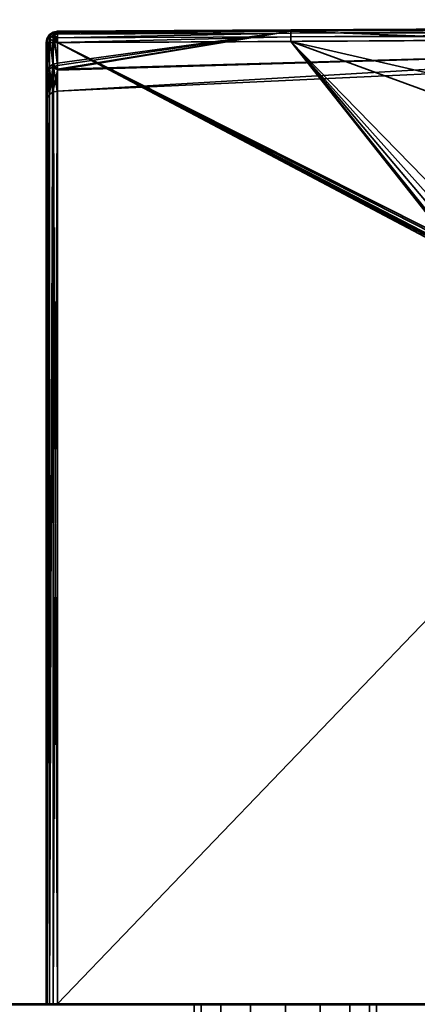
# Model space of a CAD drawing. Header units: millimetres. Extents: x -309 to 8059, y -96 to 57.
# Tile 25 of 99: x 1184 to 1202, y 11 to 54. Entities that reach past the tile are written whole.
import ezdxf

# ---------------------------------------------------------------- set-up
doc = ezdxf.new("R2010")
doc.units = ezdxf.units.MM
doc.layers.add('151', color=7, linetype='Continuous', true_color=0xffffff)

# ---------------------------------------------------------------- blocks, each defined once
blk = doc.blocks.new('UG_SURFACE_023')
at = {"layer": '151', "color": 251, "linetype": 'Continuous', "lineweight": 35}
for points in [[(1171, 11, 1000), (1221, 11, 1000), (1221, 10.962, 999.809), (1171, 10.962, 999.809)], [(1221, 11, 1050), (1171, 11, 1050), (1171, 10.962, 1050.191), (1221, 10.962, 1050.191)], [(1171, 11, 1000), (1171, 11, 1050), (1192, 11, 1032), (1192, 11, 1018)], [(1221, 11, 1000), (1171, 11, 1000), (1196, 11, 1014), (1197.531, 11, 1014.305)], [(1171, 11, 1000), (1193.172, 11, 1015.172), (1194.469, 11, 1014.305)], [(1171, 11, 1050), (1192.304, 11, 1033.531), (1192, 11, 1032)], [(1194.469, 11, 1014.305), (1196, 11, 1014), (1171, 11, 1000)], [(1192, 11, 1018), (1192.304, 11, 1016.469), (1171, 11, 1000)], [(1171, 11, 1050), (1193.172, 11, 1034.828), (1192.304, 11, 1033.531)], [(1192.304, 11, 1016.469), (1193.172, 11, 1015.172), (1171, 11, 1000)], [(1171, 11, 1050), (1221, 11, 1050), (1196, 11, 1036), (1194.469, 11, 1035.696)], [(1194.469, 11, 1035.696), (1193.172, 11, 1034.828), (1171, 11, 1050)], [(1192, 10, 1032), (1192, 11, 1032), (1192.304, 11, 1033.531), (1192.304, 10, 1033.531)], [(1192.304, 10, 1016.469), (1192.304, 11, 1016.469), (1192, 11, 1018), (1192, 10, 1018)], [(1192, 10, 1018), (1192, 11, 1018), (1192, 11, 1032), (1192, 10, 1032)], [(1192.304, 10, 1033.531), (1192.304, 11, 1033.531), (1193.172, 11, 1034.828), (1193.172, 10, 1034.828)], [(1193.172, 10, 1015.172), (1193.172, 11, 1015.172), (1192.304, 11, 1016.469), (1192.304, 10, 1016.469)], [(1193.172, 10, 1034.828), (1193.172, 11, 1034.828), (1194.469, 11, 1035.696), (1194.469, 10, 1035.696)], [(1194.469, 10, 1014.305), (1194.469, 11, 1014.305), (1193.172, 11, 1015.172), (1193.172, 10, 1015.172)], [(1194.469, 10, 1035.696), (1194.469, 11, 1035.696), (1196, 11, 1036), (1196, 10, 1036)], [(1196, 10, 1014), (1196, 11, 1014), (1194.469, 11, 1014.305), (1194.469, 10, 1014.305)], [(1197.531, 11, 1035.696), (1196, 11, 1036), (1221, 11, 1050)], [(1196, 10, 1036), (1196, 11, 1036), (1197.531, 11, 1035.696), (1197.531, 10, 1035.696)], [(1197.531, 10, 1014.305), (1197.531, 11, 1014.305), (1196, 11, 1014), (1196, 10, 1014)], [(1221, 11, 1050), (1198.828, 11, 1034.828), (1197.531, 11, 1035.696)], [(1197.531, 11, 1014.305), (1198.828, 11, 1015.172), (1221, 11, 1000)], [(1197.531, 10, 1035.696), (1197.531, 11, 1035.696), (1198.828, 11, 1034.828), (1198.828, 10, 1034.828)], [(1198.828, 10, 1015.172), (1198.828, 11, 1015.172), (1197.531, 11, 1014.305), (1197.531, 10, 1014.305)], [(1221, 11, 1000), (1198.828, 11, 1015.172), (1199.695, 11, 1016.469)], [(1199.695, 11, 1033.531), (1198.828, 11, 1034.828), (1221, 11, 1050)], [(1198.828, 10, 1034.828), (1198.828, 11, 1034.828), (1199.695, 11, 1033.531), (1199.695, 10, 1033.531)], [(1199.695, 10, 1016.469), (1199.695, 11, 1016.469), (1198.828, 11, 1015.172), (1198.828, 10, 1015.172)], [(1221, 11, 1000), (1199.695, 11, 1016.469), (1200, 11, 1018)], [(1200, 11, 1032), (1199.695, 11, 1033.531), (1221, 11, 1050)], [(1199.695, 10, 1033.531), (1199.695, 11, 1033.531), (1200, 11, 1032), (1200, 10, 1032)], [(1200, 10, 1018), (1200, 11, 1018), (1199.695, 11, 1016.469), (1199.695, 10, 1016.469)], [(1221, 11, 1050), (1221, 11, 1000), (1200, 11, 1018), (1200, 11, 1032)], [(1200, 10, 1032), (1200, 11, 1032), (1200, 11, 1018), (1200, 10, 1018)]]:
    blk.add_3dface(points, dxfattribs=at)
blk = doc.blocks.new('UG_SURFACE_024')
at = {"layer": '151', "color": 251, "linetype": 'Continuous', "lineweight": 35}
for points in [[(1217.055, 53.789, 1114.372), (1196.24, 53.697, 1114.481), (1248.499, 53.976, 1114.655)], [(1248.499, 53.904, 1114.794), (1248.499, 53.976, 1114.655), (1196.24, 53.697, 1114.481)], [(1248.499, 53.976, 1093.346), (1196.24, 53.697, 1093.519), (1217.055, 53.789, 1093.628)], [(1196.241, 53.664, 1093.322), (1196.24, 53.697, 1093.519), (1248.499, 53.976, 1093.346)], [(1248.499, 53.976, 1093.346), (1248.499, 53.904, 1093.206), (1196.241, 53.664, 1093.322)], [(1185.646, 53.458, 1114.333), (1185.808, 53.553, 1114.282), (1185.804, 52.101, 1110.924)], [(1185.804, 52.199, 1096.792), (1185.808, 53.553, 1093.718), (1185.646, 53.458, 1093.667)], [(1185.808, 53.553, 1114.282), (1185.646, 53.458, 1114.333), (1185.647, 53.498, 1114.455)], [(1185.647, 53.498, 1093.544), (1185.646, 53.458, 1093.667), (1185.808, 53.553, 1093.718)], [(1185.647, 53.498, 1114.455), (1185.808, 53.606, 1114.455), (1185.808, 53.553, 1114.282)], [(1185.664, 53.481, 1114.66), (1185.818, 53.583, 1114.66), (1185.808, 53.606, 1114.455), (1185.647, 53.498, 1114.455)], [(1185.808, 53.553, 1093.718), (1185.808, 53.606, 1093.544), (1185.647, 53.498, 1093.544)], [(1185.647, 53.498, 1093.544), (1185.808, 53.606, 1093.544), (1185.818, 53.583, 1093.34), (1185.664, 53.481, 1093.34)], [(1185.739, 53.407, 1114.837), (1185.858, 53.487, 1114.837), (1185.818, 53.583, 1114.66), (1185.664, 53.481, 1114.66)], [(1185.664, 53.481, 1093.34), (1185.818, 53.583, 1093.34), (1185.858, 53.487, 1093.163), (1185.739, 53.407, 1093.163)], [(1185.804, 52.101, 1110.924), (1185.808, 53.553, 1114.282), (1185.828, 53.557, 1114.28)], [(1185.828, 53.557, 1093.72), (1185.804, 52.199, 1096.792), (1185.993, 52.236, 1096.805)], [(1185.828, 53.557, 1093.72), (1185.808, 53.553, 1093.718), (1185.804, 52.199, 1096.792)], [(1185.993, 52.139, 1110.911), (1185.804, 52.101, 1110.924), (1185.828, 53.557, 1114.28)], [(1185.998, 53.645, 1114.46), (1185.808, 53.606, 1114.455), (1185.818, 53.583, 1114.66)], [(1185.998, 53.645, 1114.46), (1185.998, 53.643, 1114.456), (1185.808, 53.606, 1114.455)], [(1185.808, 53.606, 1093.544), (1185.998, 53.643, 1093.544), (1185.998, 53.645, 1093.54)], [(1185.818, 53.583, 1093.34), (1185.808, 53.606, 1093.544), (1185.998, 53.645, 1093.54)], [(1185.828, 53.557, 1114.28), (1185.808, 53.606, 1114.455), (1185.998, 53.643, 1114.456)], [(1185.998, 53.643, 1093.544), (1185.808, 53.606, 1093.544), (1185.828, 53.557, 1093.72)], [(1185.808, 53.606, 1114.455), (1185.828, 53.557, 1114.28), (1185.808, 53.553, 1114.282)], [(1185.808, 53.553, 1093.718), (1185.828, 53.557, 1093.72), (1185.808, 53.606, 1093.544)], [(1185.818, 53.583, 1114.66), (1185.998, 53.619, 1114.664), (1185.998, 53.645, 1114.46)], [(1185.998, 53.645, 1093.54), (1185.998, 53.619, 1093.336), (1185.818, 53.583, 1093.34)], [(1185.998, 53.619, 1114.664), (1185.818, 53.583, 1114.66), (1185.858, 53.487, 1114.837)], [(1185.858, 53.487, 1093.163), (1185.818, 53.583, 1093.34), (1185.998, 53.619, 1093.336)], [(1185.998, 53.643, 1114.456), (1185.998, 53.587, 1114.264), (1185.828, 53.557, 1114.28)], [(1185.828, 53.557, 1093.72), (1185.998, 53.587, 1093.736), (1185.998, 53.643, 1093.544)], [(1185.828, 53.557, 1114.28), (1185.998, 53.587, 1114.264), (1185.993, 52.139, 1110.911)], [(1185.993, 52.236, 1096.805), (1185.998, 53.587, 1093.736), (1185.828, 53.557, 1093.72)], [(1185.858, 53.487, 1114.837), (1185.999, 53.514, 1114.839), (1185.998, 53.619, 1114.664)], [(1185.998, 53.619, 1093.336), (1185.999, 53.514, 1093.161), (1185.858, 53.487, 1093.163)], [(1196.241, 53.649, 1093.713), (1185.992, 51.979, 1098.318), (1217.232, 52.855, 1098.436)], [(1217.232, 52.855, 1109.564), (1185.992, 51.94, 1109.69), (1196.241, 53.649, 1114.287)], [(1196.241, 53.649, 1114.287), (1185.992, 51.94, 1109.69), (1185.993, 52.139, 1110.911)], [(1185.993, 52.236, 1096.805), (1185.992, 51.979, 1098.318), (1196.241, 53.649, 1093.713)], [(1196.241, 53.649, 1093.713), (1185.998, 53.587, 1093.736), (1185.993, 52.236, 1096.805)], [(1185.993, 52.139, 1110.911), (1185.998, 53.587, 1114.264), (1196.241, 53.649, 1114.287)], [(1185.998, 53.643, 1114.456), (1196.24, 53.697, 1114.481), (1196.241, 53.649, 1114.287)], [(1185.998, 53.619, 1114.664), (1196.241, 53.664, 1114.678), (1196.24, 53.697, 1114.481)], [(1196.24, 53.697, 1114.481), (1185.998, 53.645, 1114.46), (1185.998, 53.619, 1114.664)], [(1185.998, 53.643, 1114.456), (1185.998, 53.645, 1114.46), (1196.24, 53.697, 1114.481)], [(1185.998, 53.619, 1093.336), (1185.998, 53.645, 1093.54), (1196.24, 53.697, 1093.519)], [(1196.24, 53.697, 1093.519), (1185.998, 53.645, 1093.54), (1185.998, 53.643, 1093.544)], [(1185.998, 53.643, 1093.544), (1196.241, 53.649, 1093.713), (1196.24, 53.697, 1093.519)], [(1196.24, 53.697, 1093.519), (1196.241, 53.664, 1093.322), (1185.998, 53.619, 1093.336)], [(1196.241, 53.664, 1114.678), (1185.998, 53.619, 1114.664), (1185.999, 53.514, 1114.839)], [(1185.999, 53.514, 1093.161), (1185.998, 53.619, 1093.336), (1196.241, 53.664, 1093.322)], [(1196.241, 53.649, 1114.287), (1185.998, 53.587, 1114.264), (1185.998, 53.643, 1114.456)], [(1185.998, 53.643, 1093.544), (1185.998, 53.587, 1093.736), (1196.241, 53.649, 1093.713)], [(1185.999, 53.514, 1114.839), (1196.241, 53.557, 1114.847), (1196.241, 53.664, 1114.678)], [(1196.241, 53.664, 1093.322), (1196.241, 53.557, 1093.153), (1185.999, 53.514, 1093.161)], [(1185.999, 53.348, 1114.957), (1196.242, 53.393, 1114.96), (1196.241, 53.557, 1114.847)], [(1196.241, 53.557, 1114.847), (1185.999, 53.514, 1114.839), (1185.999, 53.348, 1114.957)], [(1185.999, 53.348, 1093.043), (1196.241, 53.557, 1093.153), (1196.242, 53.393, 1093.04)], [(1185.999, 53.348, 1093.043), (1185.999, 53.514, 1093.161), (1196.241, 53.557, 1093.153)], [(1196.24, 53.697, 1114.481), (1196.241, 53.664, 1114.678), (1248.499, 53.904, 1114.794)], [(1217.055, 53.789, 1114.372), (1196.241, 53.649, 1114.287), (1196.24, 53.697, 1114.481)], [(1196.24, 53.697, 1093.519), (1196.241, 53.649, 1093.713), (1217.055, 53.789, 1093.628)], [(1248.499, 53.794, 1114.905), (1248.499, 53.904, 1114.794), (1196.241, 53.664, 1114.678)], [(1248.499, 53.904, 1093.206), (1248.499, 53.794, 1093.096), (1196.241, 53.557, 1093.153)], [(1196.241, 53.557, 1093.153), (1196.241, 53.664, 1093.322), (1248.499, 53.904, 1093.206)], [(1248.5, 53.654, 1114.976), (1248.499, 53.794, 1114.905), (1196.241, 53.557, 1114.847)], [(1196.241, 53.664, 1114.678), (1196.241, 53.557, 1114.847), (1248.499, 53.794, 1114.905)], [(1196.242, 53.393, 1093.04), (1196.241, 53.557, 1093.153), (1248.499, 53.794, 1093.096)], [(1217.232, 52.855, 1098.436), (1217.055, 53.789, 1093.628), (1196.241, 53.649, 1093.713)], [(1196.241, 53.649, 1114.287), (1217.055, 53.789, 1114.372), (1217.232, 52.855, 1109.564)], [(1196.241, 53.557, 1114.847), (1196.242, 53.393, 1114.96), (1248.5, 53.654, 1114.976)], [(1248.499, 53.794, 1093.096), (1248.5, 53.654, 1093.024), (1196.242, 53.393, 1093.04)], [(1248.5, 53.5, 1115), (1248.5, 53.654, 1114.976), (1196.242, 53.393, 1114.96)], [(1196.242, 53.393, 1093.04), (1248.5, 53.654, 1093.024), (1248.5, 53.5, 1093)], [(1185.562, 53.327, 1114.66), (1185.519, 53.229, 1114.455), (1185.5, 53.146, 1114.5)], [(1185.5, 53.146, 1114.5), (1185.526, 53.146, 1114.66), (1185.562, 53.327, 1114.66)], [(1185.562, 53.327, 1093.34), (1185.526, 53.146, 1093.34), (1185.5, 53.146, 1093.5)], [(1185.5, 53.146, 1093.5), (1185.519, 53.229, 1093.544), (1185.562, 53.327, 1093.34)], [(1185.5, 51.665, 1111.07), (1185.5, 53.146, 1114.5), (1185.519, 53.229, 1114.455)], [(1185.519, 53.229, 1093.544), (1185.5, 51.765, 1096.64), (1185.537, 51.944, 1096.702)], [(1185.519, 53.229, 1093.544), (1185.5, 53.146, 1093.5), (1185.5, 51.765, 1096.64)], [(1185.537, 51.845, 1111.01), (1185.5, 51.665, 1111.07), (1185.519, 53.229, 1114.455)], [(1185.5, 11, 1114.5), (1185.5, 53.146, 1114.5), (1185.5, 51.665, 1111.07)], [(1185.5, 51.765, 1096.64), (1185.5, 53.146, 1093.5), (1185.5, 11, 1093.5)], [(1185.5, 11, 1114.5), (1185.538, 11, 1114.691), (1185.526, 53.146, 1114.66)], [(1185.526, 53.146, 1114.66), (1185.5, 53.146, 1114.5), (1185.5, 11, 1114.5)], [(1185.5, 11, 1093.5), (1185.5, 53.146, 1093.5), (1185.526, 53.146, 1093.34)], [(1185.526, 53.146, 1093.34), (1185.538, 11, 1093.309), (1185.5, 11, 1093.5)], [(1185.562, 53.327, 1114.66), (1185.54, 53.337, 1114.455), (1185.519, 53.229, 1114.455)], [(1185.538, 53.315, 1114.41), (1185.519, 53.229, 1114.455), (1185.54, 53.337, 1114.455)], [(1185.54, 53.337, 1093.544), (1185.519, 53.229, 1093.544), (1185.538, 53.315, 1093.59)], [(1185.519, 53.229, 1093.544), (1185.54, 53.337, 1093.544), (1185.562, 53.327, 1093.34)], [(1185.519, 53.229, 1114.455), (1185.538, 53.315, 1114.41), (1185.537, 51.845, 1111.01)], [(1185.537, 51.944, 1096.702), (1185.538, 53.315, 1093.59), (1185.519, 53.229, 1093.544)], [(1185.562, 53.327, 1114.66), (1185.526, 53.146, 1114.66), (1185.543, 53.146, 1114.688)], [(1185.543, 53.146, 1093.312), (1185.526, 53.146, 1093.34), (1185.562, 53.327, 1093.34)], [(1185.538, 11, 1114.691), (1185.543, 53.146, 1114.688), (1185.526, 53.146, 1114.66)], [(1185.526, 53.146, 1093.34), (1185.543, 53.146, 1093.312), (1185.538, 11, 1093.309)], [(1185.537, 51.845, 1111.01), (1185.538, 53.315, 1114.41), (1185.55, 53.331, 1114.401)], [(1185.55, 53.331, 1093.599), (1185.537, 51.944, 1096.702), (1185.644, 52.096, 1096.756)], [(1185.55, 53.331, 1093.599), (1185.538, 53.315, 1093.59), (1185.537, 51.944, 1096.702)], [(1185.644, 51.998, 1110.959), (1185.537, 51.845, 1111.01), (1185.55, 53.331, 1114.401)], [(1185.54, 53.337, 1114.455), (1185.55, 53.331, 1114.401), (1185.538, 53.315, 1114.41)], [(1185.538, 53.315, 1093.59), (1185.55, 53.331, 1093.599), (1185.54, 53.337, 1093.544)], [(1185.631, 53.146, 1114.837), (1185.538, 11, 1114.691), (1185.646, 11, 1114.854)], [(1185.631, 53.146, 1114.837), (1185.543, 53.146, 1114.688), (1185.538, 11, 1114.691)], [(1185.538, 11, 1093.309), (1185.543, 53.146, 1093.312), (1185.631, 53.146, 1093.163)], [(1185.631, 53.146, 1093.163), (1185.646, 11, 1093.146), (1185.538, 11, 1093.309)], [(1185.55, 53.331, 1114.401), (1185.54, 53.337, 1114.455), (1185.647, 53.498, 1114.455)], [(1185.562, 53.327, 1114.66), (1185.664, 53.481, 1114.66), (1185.647, 53.498, 1114.455), (1185.54, 53.337, 1114.455)], [(1185.647, 53.498, 1093.544), (1185.54, 53.337, 1093.544), (1185.55, 53.331, 1093.599)], [(1185.54, 53.337, 1093.544), (1185.647, 53.498, 1093.544), (1185.664, 53.481, 1093.34), (1185.562, 53.327, 1093.34)], [(1185.543, 53.146, 1114.688), (1185.631, 53.146, 1114.837), (1185.659, 53.287, 1114.837), (1185.562, 53.327, 1114.66)], [(1185.562, 53.327, 1093.34), (1185.659, 53.287, 1093.163), (1185.631, 53.146, 1093.163), (1185.543, 53.146, 1093.312)], [(1185.647, 53.498, 1114.455), (1185.646, 53.458, 1114.333), (1185.55, 53.331, 1114.401)], [(1185.55, 53.331, 1093.599), (1185.646, 53.458, 1093.667), (1185.647, 53.498, 1093.544)], [(1185.55, 53.331, 1114.401), (1185.646, 53.458, 1114.333), (1185.644, 51.998, 1110.959)], [(1185.644, 52.096, 1096.756), (1185.646, 53.458, 1093.667), (1185.55, 53.331, 1093.599)], [(1185.659, 53.287, 1114.837), (1185.739, 53.407, 1114.837), (1185.664, 53.481, 1114.66), (1185.562, 53.327, 1114.66)], [(1185.562, 53.327, 1093.34), (1185.664, 53.481, 1093.34), (1185.739, 53.407, 1093.163), (1185.659, 53.287, 1093.163)], [(1185.659, 53.287, 1114.837), (1185.631, 53.146, 1114.837), (1185.649, 53.146, 1114.85)], [(1185.649, 53.146, 1093.15), (1185.631, 53.146, 1093.163), (1185.659, 53.287, 1093.163)], [(1185.646, 11, 1114.854), (1185.649, 53.146, 1114.85), (1185.631, 53.146, 1114.837)], [(1185.631, 53.146, 1093.163), (1185.649, 53.146, 1093.15), (1185.646, 11, 1093.146)], [(1185.646, 53.458, 1093.667), (1185.644, 52.096, 1096.756), (1185.804, 52.199, 1096.792)], [(1185.804, 52.101, 1110.924), (1185.644, 51.998, 1110.959), (1185.646, 53.458, 1114.333)], [(1185.798, 53.146, 1114.958), (1185.646, 11, 1114.854), (1185.809, 11, 1114.962)], [(1185.798, 53.146, 1114.958), (1185.649, 53.146, 1114.85), (1185.646, 11, 1114.854)], [(1185.646, 11, 1093.146), (1185.649, 53.146, 1093.15), (1185.798, 53.146, 1093.042)], [(1185.798, 53.146, 1093.042), (1185.809, 11, 1093.038), (1185.646, 11, 1093.146)], [(1185.649, 53.146, 1114.85), (1185.798, 53.146, 1114.958), (1185.814, 53.223, 1114.958), (1185.659, 53.287, 1114.837)], [(1185.659, 53.287, 1093.163), (1185.814, 53.223, 1093.042), (1185.798, 53.146, 1093.042), (1185.649, 53.146, 1093.15)], [(1185.814, 53.223, 1114.958), (1185.857, 53.289, 1114.958), (1185.739, 53.407, 1114.837), (1185.659, 53.287, 1114.837)], [(1185.659, 53.287, 1093.163), (1185.739, 53.407, 1093.163), (1185.857, 53.289, 1093.042), (1185.814, 53.223, 1093.042)], [(1185.857, 53.289, 1114.958), (1185.922, 53.332, 1114.958), (1185.858, 53.487, 1114.837), (1185.739, 53.407, 1114.837)], [(1185.739, 53.407, 1093.163), (1185.858, 53.487, 1093.163), (1185.922, 53.332, 1093.042), (1185.857, 53.289, 1093.042)], [(1185.814, 53.223, 1114.958), (1185.798, 53.146, 1114.958), (1185.809, 53.146, 1114.96)], [(1185.809, 53.146, 1093.04), (1185.798, 53.146, 1093.042), (1185.814, 53.223, 1093.042)], [(1185.809, 11, 1114.962), (1185.809, 53.146, 1114.96), (1185.798, 53.146, 1114.958)], [(1185.798, 53.146, 1093.042), (1185.809, 53.146, 1093.04), (1185.809, 11, 1093.038)], [(1185.809, 53.146, 1114.96), (1186, 53.146, 1115), (1185.814, 53.223, 1114.958)], [(1185.814, 53.223, 1093.042), (1186, 53.146, 1093), (1185.809, 53.146, 1093.04)], [(1186, 11, 1115), (1186, 53.146, 1115), (1185.809, 53.146, 1114.96)], [(1185.809, 53.146, 1114.96), (1185.809, 11, 1114.962), (1186, 11, 1115)], [(1185.809, 11, 1093.038), (1185.809, 53.146, 1093.04), (1186, 53.146, 1093)], [(1186, 53.146, 1093), (1186, 11, 1093), (1185.809, 11, 1093.038)], [(1186, 53.146, 1115), (1185.857, 53.289, 1114.958), (1185.814, 53.223, 1114.958)], [(1185.814, 53.223, 1093.042), (1185.857, 53.289, 1093.042), (1186, 53.146, 1093)], [(1186, 53.146, 1115), (1185.922, 53.332, 1114.958), (1185.857, 53.289, 1114.958)], [(1185.857, 53.289, 1093.042), (1185.922, 53.332, 1093.042), (1186, 53.146, 1093)], [(1185.999, 53.348, 1114.957), (1185.999, 53.514, 1114.839), (1185.858, 53.487, 1114.837)], [(1185.858, 53.487, 1093.163), (1185.999, 53.514, 1093.161), (1185.999, 53.348, 1093.043)], [(1185.858, 53.487, 1114.837), (1185.922, 53.332, 1114.958), (1185.999, 53.348, 1114.957)], [(1185.999, 53.348, 1093.043), (1185.922, 53.332, 1093.042), (1185.858, 53.487, 1093.163)], [(1185.999, 53.347, 1114.958), (1185.999, 53.348, 1114.957), (1185.922, 53.332, 1114.958)], [(1185.922, 53.332, 1093.042), (1185.999, 53.348, 1093.043), (1185.999, 53.347, 1093.042)], [(1185.922, 53.332, 1114.958), (1186, 53.146, 1115), (1185.999, 53.347, 1114.958)], [(1185.999, 53.347, 1093.042), (1186, 53.146, 1093), (1185.922, 53.332, 1093.042)], [(1196.242, 53.393, 1114.96), (1185.999, 53.347, 1114.958), (1186, 53.146, 1115)], [(1185.999, 53.348, 1114.957), (1185.999, 53.347, 1114.958), (1196.242, 53.393, 1114.96)], [(1186, 53.146, 1093), (1185.999, 53.347, 1093.042), (1196.242, 53.393, 1093.04)], [(1196.242, 53.393, 1093.04), (1185.999, 53.347, 1093.042), (1185.999, 53.348, 1093.043)], [(1186, 53.146, 1115), (1196.243, 53.197, 1115), (1196.242, 53.393, 1114.96)], [(1196.242, 53.393, 1093.04), (1196.243, 53.197, 1093), (1186, 53.146, 1093)], [(1196.243, 53.197, 1115), (1186, 53.146, 1115), (1202.506, 44.859, 1115), (1202.756, 45.082, 1115)], [(1202.688, 45.034, 1093), (1202.455, 44.787, 1093), (1186, 53.146, 1093), (1196.243, 53.197, 1093)], [(1202.316, 27.953, 1115), (1202.364, 44.489, 1115), (1186, 53.146, 1115), (1186, 11, 1115)], [(1202.364, 44.489, 1115), (1202.372, 44.58, 1115), (1186, 53.146, 1115)], [(1202.372, 44.58, 1115), (1202.396, 44.667, 1115), (1186, 53.146, 1115)], [(1202.396, 44.667, 1115), (1202.506, 44.859, 1115), (1186, 53.146, 1115)], [(1186, 11, 1093), (1186, 53.146, 1093), (1202.364, 44.489, 1093), (1202.316, 27.953, 1093)], [(1186, 53.146, 1093), (1202.379, 44.612, 1093), (1202.364, 44.489, 1093)], [(1186, 53.146, 1093), (1202.455, 44.787, 1093), (1202.379, 44.612, 1093)], [(1196.242, 53.393, 1114.96), (1196.243, 53.197, 1115), (1248.5, 53.5, 1115)], [(1248.5, 53.5, 1093), (1196.243, 53.197, 1093), (1196.242, 53.393, 1093.04)], [(1223.82, 46.841, 1115), (1256.99, 48.233, 1115), (1248.5, 53.5, 1115), (1196.243, 53.197, 1115)], [(1196.243, 53.197, 1093), (1248.5, 53.5, 1093), (1248.475, 48.234, 1093), (1215.334, 46.219, 1093)], [(1196.243, 53.197, 1115), (1203.828, 45.411, 1115), (1223.82, 46.841, 1115)], [(1196.243, 53.197, 1115), (1203.286, 45.318, 1115), (1203.828, 45.411, 1115)], [(1196.243, 53.197, 1115), (1202.756, 45.082, 1115), (1203.286, 45.318, 1115)], [(1196.243, 53.197, 1093), (1202.979, 45.205, 1093), (1202.688, 45.034, 1093)], [(1215.334, 46.219, 1093), (1203.828, 45.411, 1093), (1196.243, 53.197, 1093)], [(1203.828, 45.411, 1093), (1202.979, 45.205, 1093), (1196.243, 53.197, 1093)], [(1185.988, 51.011, 1104), (1217.301, 52.475, 1104), (1217.232, 52.855, 1098.436)], [(1185.988, 51.011, 1104), (1185.992, 51.94, 1109.69), (1217.232, 52.855, 1109.564)], [(1217.232, 52.855, 1109.564), (1217.301, 52.475, 1104), (1185.988, 51.011, 1104)], [(1217.232, 52.855, 1098.436), (1185.992, 51.979, 1098.318), (1185.988, 51.011, 1104)], [(1185.992, 51.979, 1098.318), (1185.993, 52.236, 1096.805), (1185.804, 52.199, 1096.792)], [(1217.301, 52.475, 1104), (1185.988, 51.011, 1104), (1185.988, 51.011, 1104)], [(1185.537, 50.7, 1104), (1185.537, 51.944, 1096.702), (1185.5, 51.765, 1096.64)], [(1185.5, 51.665, 1111.07), (1185.537, 51.845, 1111.01), (1185.537, 50.7, 1104)], [(1185.537, 50.7, 1104), (1185.642, 50.861, 1104), (1185.644, 52.096, 1096.756)], [(1185.644, 52.096, 1096.756), (1185.537, 51.944, 1096.702), (1185.537, 50.7, 1104)], [(1185.537, 51.845, 1111.01), (1185.644, 51.998, 1110.959), (1185.642, 50.861, 1104)], [(1185.642, 50.861, 1104), (1185.537, 50.7, 1104), (1185.537, 51.845, 1111.01)], [(1185.642, 50.861, 1104), (1185.8, 50.97, 1104), (1185.804, 52.199, 1096.792)], [(1185.804, 52.199, 1096.792), (1185.644, 52.096, 1096.756), (1185.642, 50.861, 1104)], [(1185.8, 50.97, 1104), (1185.642, 50.861, 1104), (1185.644, 51.998, 1110.959)], [(1185.644, 51.998, 1110.959), (1185.804, 52.101, 1110.924), (1185.8, 50.97, 1104)], [(1185.8, 50.97, 1104), (1185.804, 52.101, 1110.924), (1185.992, 51.94, 1109.69)], [(1185.992, 51.94, 1109.69), (1185.988, 51.011, 1104), (1185.8, 50.97, 1104)], [(1185.804, 52.199, 1096.792), (1185.988, 51.011, 1104), (1185.992, 51.979, 1098.318)], [(1185.804, 52.101, 1110.924), (1185.993, 52.139, 1110.911), (1185.992, 51.94, 1109.69)], [(1185.5, 11, 1093.5), (1185.5, 50.511, 1104), (1185.5, 51.765, 1096.64)], [(1185.5, 51.765, 1096.64), (1185.5, 50.511, 1104), (1185.537, 50.7, 1104)], [(1185.5, 51.665, 1111.07), (1185.5, 50.511, 1104), (1185.5, 11, 1093.5), (1185.5, 11, 1114.5)], [(1185.537, 50.7, 1104), (1185.5, 50.511, 1104), (1185.5, 51.665, 1111.07)], [(1186, 11, 1115), (1202.256, 11, 1115), (1202.316, 27.953, 1115)], [(1202.316, 27.953, 1093), (1202.256, 11, 1093), (1186, 11, 1093)], [(1221, 11, 1129), (1171, 11, 1129), (1171, 10.962, 1129.191), (1221, 10.962, 1129.191)], [(1171, 11, 1079), (1221, 11, 1079), (1221, 10.962, 1078.809), (1171, 10.962, 1078.809)], [(1221, 11, 1079), (1171, 11, 1079), (1186, 11, 1093), (1202.256, 11, 1093)], [(1171, 11, 1079), (1185.809, 11, 1093.038), (1186, 11, 1093)], [(1171, 11, 1079), (1185.538, 11, 1093.309), (1185.646, 11, 1093.146)], [(1171, 11, 1079), (1171, 11, 1129), (1185.5, 11, 1114.5), (1185.5, 11, 1093.5)], [(1185.646, 11, 1093.146), (1185.809, 11, 1093.038), (1171, 11, 1079)], [(1171, 11, 1129), (1185.538, 11, 1114.691), (1185.5, 11, 1114.5)], [(1185.5, 11, 1093.5), (1185.538, 11, 1093.309), (1171, 11, 1079)], [(1171, 11, 1129), (1185.809, 11, 1114.962), (1185.646, 11, 1114.854)], [(1185.646, 11, 1114.854), (1185.538, 11, 1114.691), (1171, 11, 1129)], [(1171, 11, 1129), (1221, 11, 1129), (1202.256, 11, 1115), (1186, 11, 1115)], [(1186, 11, 1115), (1185.809, 11, 1114.962), (1171, 11, 1129)]]:
    blk.add_3dface(points, dxfattribs=at)

msp = doc.modelspace()

# ---------------------------------------------------------------- linework, layer by layer
at = {"layer": '151', "color": 251, "linetype": 'Continuous', "lineweight": 35}
for p, q in [((1185.5, 11, 1114.5), (1185.5, 53.146, 1114.5)), ((1185.5, 53.146, 1093.5), (1185.5, 11, 1093.5)), ((1186, 11, 1093), (1186, 53.146, 1093)), ((1186, 53.146, 1115), (1186, 11, 1115)), ((1221, 11, 1079), (1171, 11, 1079)), ((1171, 11, 1129), (1221, 11, 1129)), ((1221, 11, 1000), (1171, 11, 1000)), ((1171, 11, 1050), (1221, 11, 1050)), ((1185.5, 11, 1114.5), (1185.5, 11, 1093.5)), ((1186, 11, 1115), (1202.256, 11, 1115)), ((1186, 11, 1093), (1202.256, 11, 1093)), ((1192, 11, 1018), (1192, 10, 1018)), ((1192, 11, 1032), (1192, 10, 1032)), ((1192, 11, 1018), (1192, 11, 1032)), ((1200, 11, 1032), (1200, 10, 1032)), ((1200, 11, 1032), (1200, 11, 1018)), ((1200, 11, 1018), (1200, 10, 1018))]:
    msp.add_line(p, q, dxfattribs=at)
at = {"layer": '151', "color": 251, "linetype": 'Continuous', "lineweight": 35, "extrusion": (2.75246e-14, -0.4722, -0.881491)}
msp.add_arc((1186, 479.419, -1007.518), 0.5, 180, 269.82, dxfattribs=at)
at = {"layer": '151', "color": 251, "linetype": 'Continuous', "lineweight": 35, "extrusion": (0, 0.4722, -0.881491)}
msp.add_arc((-1186, 563.199, -938.815), 0.5, 0, 89.82, dxfattribs=at)
at = {"layer": '151', "color": 251, "linetype": 'Continuous', "lineweight": 35, "extrusion": (-0.999994, -0.003565, 0)}
for centre, start, end in [((-48.918, 1114.5, -1186.182), 90, 208.1771), ((-48.918, 1093.5, -1186.182), 151.8229, 270)]:
    msp.add_arc(centre, 0.5, start, end, dxfattribs=at)
at = {"layer": '151', "color": 251, "linetype": 'Continuous', "lineweight": 35, "extrusion": (6.93889e-14, -1, 0)}
msp.add_arc((1186, 1093.5, -53.146), 0.5, 180, 270, dxfattribs=at)
at = {"layer": '151', "color": 251, "linetype": 'Continuous', "lineweight": 35, "extrusion": (0, 1, 0)}
for centre, radius, start, end in [((-1186, 1114.5, 53.146), 0.5, 0, 90), ((-1196, 1018, 11), 4, 180, 0), ((-1196, 1032, 11), 4, 0, 180)]:
    msp.add_arc(centre, radius, start, end, dxfattribs=at)
at = {"layer": '151', "color": 251, "linetype": 'Continuous', "lineweight": 35, "extrusion": (0, -1, 0)}
for centre, start, end in [((1186, 1114.5, -11), 90, 180), ((1186, 1093.5, -11), 180, 270)]:
    msp.add_arc(centre, 0.5, start, end, dxfattribs=at)
at = {"layer": '151', "color": 251, "linetype": 'Continuous', "lineweight": 35}
for points, knots in [([(1185.998, 53.587, 1114.264), (1196.415, 53.633, 1114.28), (1206.832, 53.74, 1114.321), (1227.665, 53.913, 1114.421), (1238.081, 53.973, 1114.474), (1258.915, 54.027, 1114.526), (1269.332, 54.074, 1114.58), (1290.166, 54.132, 1114.685), (1300.582, 54.143, 1114.73), (1310.999, 54.146, 1114.747)], [0, 0, 0, 0, 0.25, 0.25, 0.5, 0.5, 0.75, 0.75, 1, 1, 1, 1]), ([(1310.999, 54.146, 1093.253), (1300.582, 54.143, 1093.27), (1290.166, 54.132, 1093.315), (1269.332, 54.074, 1093.42), (1258.915, 54.027, 1093.474), (1238.081, 53.973, 1093.526), (1227.665, 53.913, 1093.579), (1206.832, 53.74, 1093.679), (1196.415, 53.633, 1093.72), (1185.998, 53.587, 1093.736)], [0, 0, 0, 0, 0.25, 0.25, 0.5, 0.5, 0.75, 0.75, 1, 1, 1, 1]), ([(1185.998, 53.587, 1093.736), (1185.995, 52.74, 1095.317), (1185.993, 52.092, 1097.004), (1185.989, 51.231, 1100.444), (1185.988, 51.012, 1102.2), (1185.988, 51.011, 1105.787), (1185.989, 51.229, 1107.545), (1185.993, 52.09, 1110.991), (1185.995, 52.74, 1112.683), (1185.998, 53.587, 1114.264)], [0, 0, 0, 0, 0.25, 0.25, 0.5, 0.5, 0.75, 0.75, 1, 1, 1, 1]), ([(1186, 53.146, 1093), (1196.417, 53.183, 1093), (1206.833, 53.27, 1093), (1227.666, 53.416, 1093), (1238.083, 53.473, 1093), (1269.333, 53.554, 1093), (1290.166, 53.685, 1093), (1311, 53.711, 1093)], [0, 0, 0, 0, 0.25, 0.25, 0.5, 0.5, 1, 1, 1, 1]), ([(1311, 53.711, 1115), (1290.166, 53.685, 1115), (1269.333, 53.554, 1115), (1238.083, 53.473, 1115), (1227.666, 53.416, 1115), (1206.833, 53.27, 1115), (1196.417, 53.183, 1115), (1186, 53.146, 1115)], [0, 0, 0, 0, 0.5, 0.5, 0.75, 0.75, 1, 1, 1, 1]), ([(1185.5, 53.146, 1114.5), (1185.5, 52.28, 1112.882), (1185.5, 51.616, 1111.157), (1185.5, 50.735, 1107.631), (1185.5, 50.511, 1105.832), (1185.5, 50.512, 1102.162), (1185.5, 50.736, 1100.365), (1185.5, 51.616, 1096.844), (1185.5, 52.28, 1095.118), (1185.5, 53.146, 1093.5)], [0, 0, 0, 0, 0.25, 0.25, 0.5, 0.5, 0.75, 0.75, 1, 1, 1, 1])]:
    msp.add_open_spline(points, degree=3, knots=knots, dxfattribs=at)

# ---------------------------------------------------------------- block references
for name in ['UG_SURFACE_024', 'UG_SURFACE_023']:
    msp.add_blockref(name, (0, 0), dxfattribs=at)

doc.saveas('drawing.dxf')
